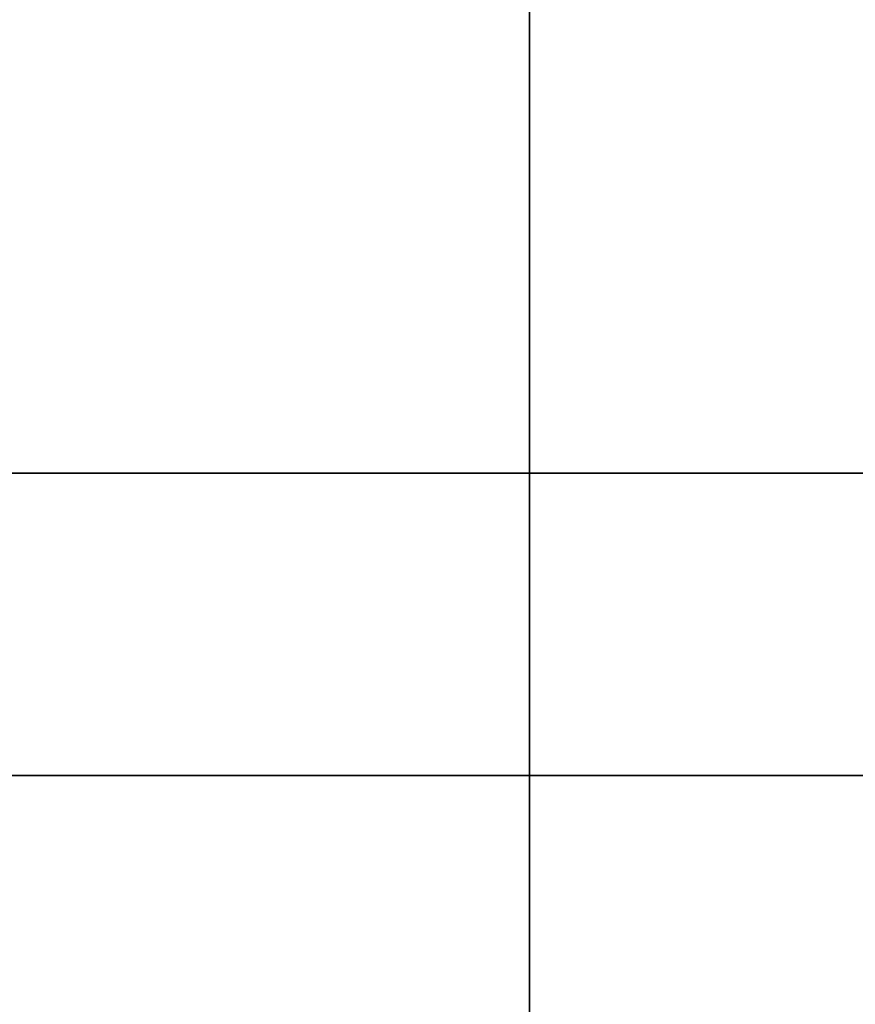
# Model space of a CAD drawing. Header units: centimetres. Extents: x -11246 to 29725, y -11714 to 13666.
# Tile 72 of 79: x 16061 to 18968, y 3409 to 6833. Entities that reach past the tile are written whole.
import ezdxf

# ---------------------------------------------------------------- set-up
doc = ezdxf.new("R2010")
doc.units = ezdxf.units.CM

msp = doc.modelspace()

# ---------------------------------------------------------------- linework, layer by layer
at = {"layer": 'Defpoints', "color": 1}
for points in [[(11890, 5256.25), (17835, 5256.25), (17835, 9461.25), (11890, 9461.25)], [(17835, 5256.25), (23780, 5256.25), (23780, 9461.25), (17835, 9461.25)], [(11890, 4205), (17835, 4205), (17835, 5256.25), (11890, 5256.25)], [(17835, 4205), (23780, 4205), (23780, 5256.25), (17835, 5256.25)], [(11890, 0), (17835, 0), (17835, 4205), (11890, 4205)], [(17835, 0), (23780, 0), (23780, 4205), (17835, 4205)]]:
    msp.add_lwpolyline(points, close=True, dxfattribs=at)

doc.saveas('drawing.dxf')
